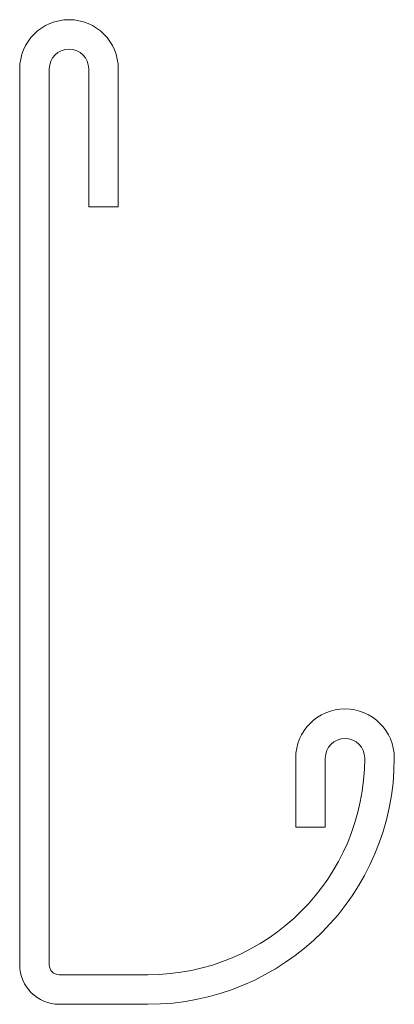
# Model space of a CAD drawing. Header units: millimetres. Extents: x -9.5 to 9.5, y -25 to 25.
import ezdxf

# ---------------------------------------------------------------- set-up
doc = ezdxf.new("R2010")
doc.units = ezdxf.units.MM

msp = doc.modelspace()

# ---------------------------------------------------------------- linework, layer by layer
at = {"color": 0, "linetype": 'Continuous', "lineweight": 0}
for p, q in [((-9.5, 22.5), (-9.5, -23)), ((-8, -23), (-8, 22.5)), ((-6, 22.5), (-6, 15.5)), ((-4.5, 15.5), (-4.5, 22.5)), ((-6, 15.5), (-4.5, 15.5)), ((4.5, -12.5), (4.5, -16)), ((6, -16), (6, -12.5)), ((4.5, -16), (6, -16)), ((-3, -23.5), (-7.5, -23.5)), ((-7.5, -25), (-3, -25))]:
    msp.add_line(p, q, dxfattribs=at)
for centre, radius, start, end in [((-7, 22.5), 2.5, 0, 180), ((7, -12.5), 2.5, 0, 180), ((-3, -12.5), 12.5, 270, 0), ((-7.5, -23), 2, 180, 270)]:
    msp.add_arc(centre, radius, start, end, dxfattribs=at)
at = {"color": 0, "linetype": 'Continuous', "lineweight": 0, "extrusion": (0, 0, -1)}
for centre, radius, start, end in [((7, 22.5), 1, 0, 180), ((-7, -12.5), 1, 0, 180), ((3, -12.5), 11, 180, 270), ((7.5, -23), 0.5, 270, 0)]:
    msp.add_arc(centre, radius, start, end, dxfattribs=at)

doc.saveas('drawing.dxf')
